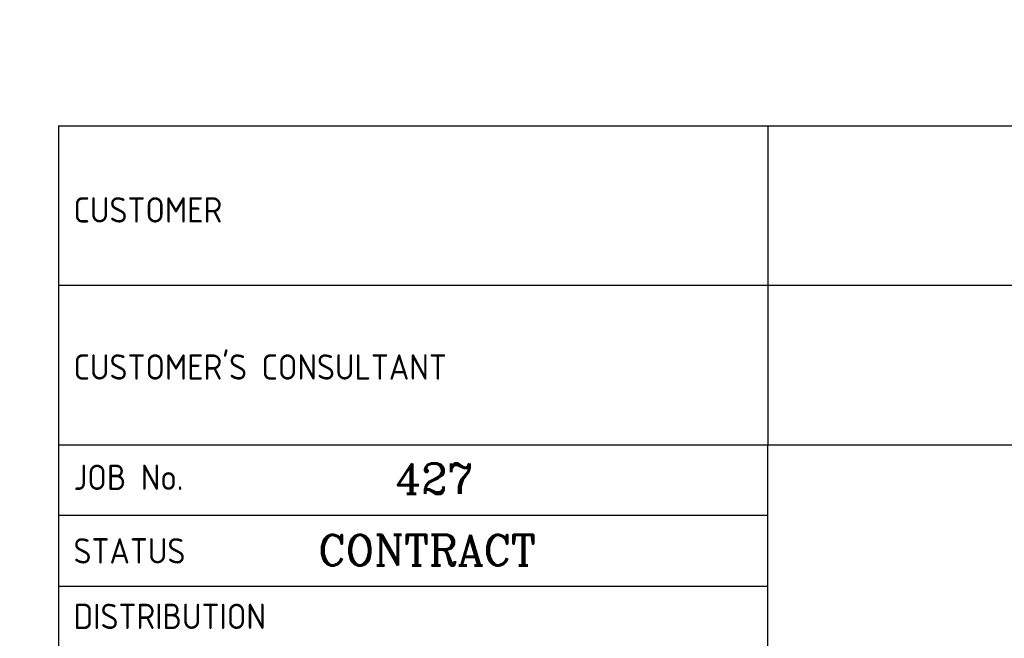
# Model space of a CAD drawing. Extents: x -287416 to 4934791, y -504132 to 1826789.
# Tile 118 of 132: x 102628 to 117207, y 156653 to 165819. Entities that reach past the tile are written whole.
import ezdxf
from ezdxf.enums import TextEntityAlignment as Align

# ---------------------------------------------------------------- set-up
doc = ezdxf.new("R2010")
doc.units = 0
doc.header["$LTSCALE"] = 800
doc.header["$MEASUREMENT"] = 0
doc.linetypes.add('CONTINOUS', pattern=[0])
doc.layers.get('0').update_dxf_attribs({"linetype": 'CONTINUOUS'})
doc.layers.add('T', color=3, linetype='CONTINUOUS', lineweight=15)
doc.layers.add('TEXT', color=3, linetype='CONTINUOUS', lineweight=15)
doc.styles.add('COMPLEX', font='complex')
doc.styles.add('ROMANS', font='ISO9.shx', dxfattribs={"width": 0.8})
doc.styles.add('S3', font='ROMANS1.SHX', dxfattribs={"width": 0.8})
doc.styles.get("Standard").update_dxf_attribs({"font": 'ISO9'})

# ---------------------------------------------------------------- blocks, each defined once
blk = doc.blocks.new('A$C731D3036')
for p, q in [((-593.64, 265.66), (-26.68, 265.66)), ((-593.64, 265.66), (-593.64, 37.8)), ((-438, 265.66), (-438, 195.66)), ((-593.64, 230.66), (-26.68, 230.66)), ((-593.64, 195.66), (-26.68, 195.66)), ((-438, 26.68), (-438, 195.66)), ((-438, 180.09), (-593.64, 180.09)), ((-438, 164.53), (-593.64, 164.53))]:
    blk.add_line(p, q)
for s, height, p in [('CUSTOMER', 5.558, (-590.37, 244.44)), ("CUSTOMER'S CONSULTANT", 5.5584, (-590.37, 209.94)), ('JOB No.', 5.558, (-590.37, 185.72)), ('STATUS', 5.558, (-590.37, 169.56)), ('DISTRIBUTION', 5.5584, (-590.37, 155.18))]:
    blk.add_text(s, height=height).set_placement(p)
at = {"layer": 'TEXT', "color": 3, "style": 'COMPLEX'}
for s, p in [('427', (-511.19, 184.87)), ('CONTRACT', (-512.8, 169.16))]:
    blk.add_text(s, height=6.67, dxfattribs=at).set_placement(p, align=Align.CENTER)

msp = doc.modelspace()

# ---------------------------------------------------------------- block references
at = {"color": 1, "linetype": 'CONTINOUS', "lineweight": 15, "xscale": 67.46500254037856, "yscale": 67.46500254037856, "zscale": 67.46500254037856}
msp.add_blockref('A$C731D3036', (143254.7, 146321.8), dxfattribs=at)

# ---------------------------------------------------------------- texts
at = {"layer": 'T', "insert": (12487.3, 165526.2), "char_height": 300, "width": 2465.063, "attachment_point": 1, "style": 'S3'}
msp.add_mtext('\\pi78.246;PW TANK AT \\P\\pi369.67;EL. 29.0M', dxfattribs=at)
at = {"layer": 'TEXT', "insert": (104145.1, 176163.4), "char_height": 450, "width": 25083.616, "attachment_point": 1, "style": 'ROMANS'}
msp.add_mtext('\\pi-450,l450;{\\Fromans|c0;1. ALL DIMENSIONS ARE IN MM & ELEVATIONS IN METERS UNLESS STATED OTHERWISE. \\P\\pi-900,l900;2. ALL ELEVATIONS ARE WITH RESPECT TO TG HALL 0.0M WHICH CORRESPONDS TO    RL(+)219.0M  \\P3. ALL CIVIL DETAILS SUCH AS DOORS/WALLS/CLADDINGS/OPENINGS/TOILETS/ STAIRCASES/LIFT ETC. ARE INDICATIVE ONLY & FOR EXACT DETAILS REFER CIVIL/ARCHITECTURE DRAWINGS. \\P4. CIVIL TO PROVIDE 2NOs. EPS (TOS) 250MM WIDEx13800MM LONG FOR HPH-5, 250MM WIDEx16300MM LONG FOR HPH-6 FOR MOVEMENT OF HP.HEATERS AS PER LOCATION SHOWN IN THE DWG. }', dxfattribs=at)
at = {"layer": 'TEXT', "color": 4, "insert": (58763, 165331.2), "char_height": 400, "width": 1742.273, "attachment_point": 1, "style": 'ROMANS'}
msp.add_mtext('\\pi215.9;DMCW  \\P\\pi292.09;TANK \\P\\pi64.47;{\\H0.875x;10 Cu.M}', dxfattribs=at)

doc.saveas('drawing.dxf')
